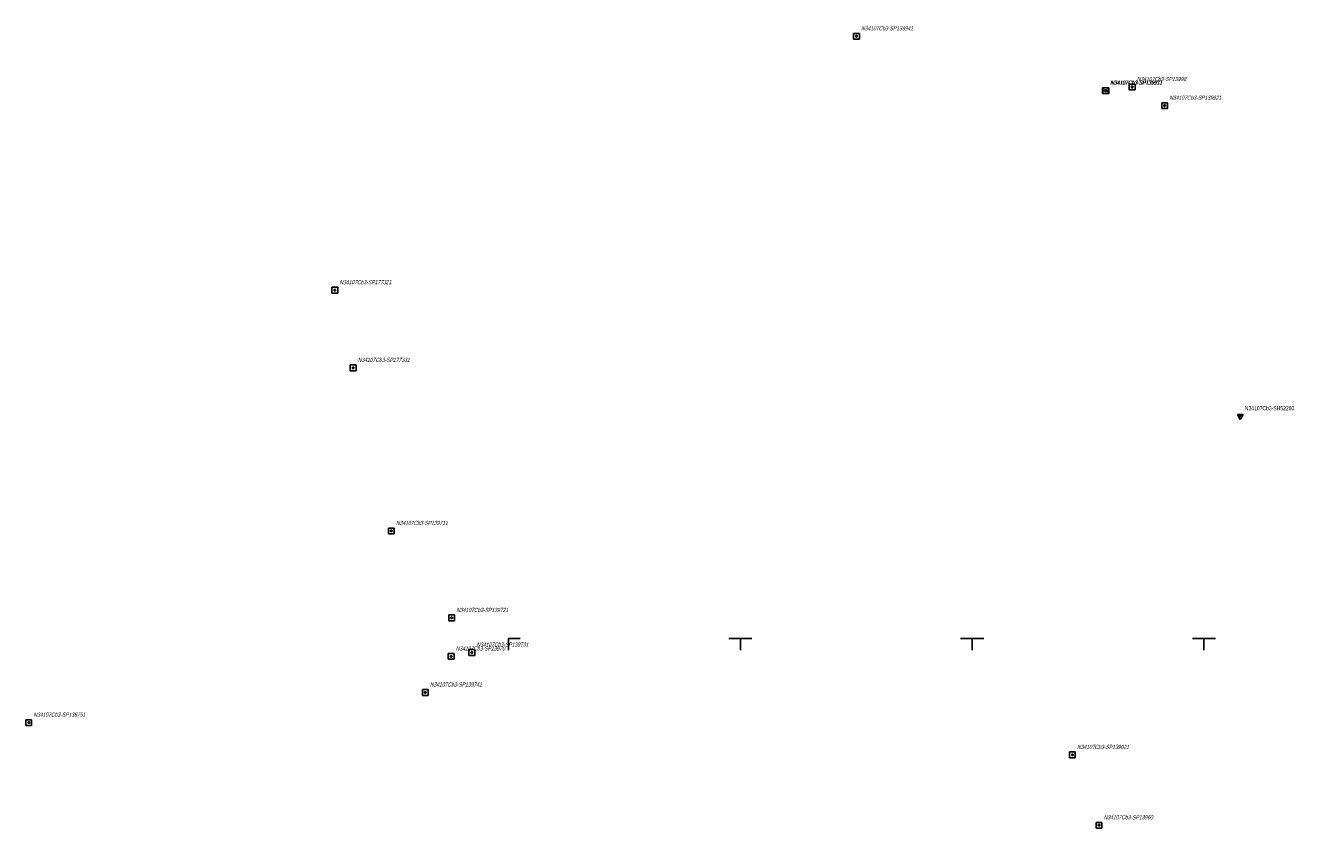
# Model space of a CAD drawing. Header units: metres. Extents: x 8440716 to 8446743, y 5883760 to 5887966.
# Tile 241 of 256: x 8442296 to 8442575, y 5886206 to 5886382. Entities that reach past the tile are written whole.
import ezdxf
from ezdxf.enums import TextEntityAlignment as Align

# ---------------------------------------------------------------- set-up
doc = ezdxf.new("R2010")
doc.units = ezdxf.units.M
doc.header["$MEASUREMENT"] = 0
doc.layers.get('0').update_dxf_attribs({"color": 250, "linetype": 'CONTINUOUS', "lineweight": 5})
for name, color, linetype in [('Szczegółowa osnowa geodezyjna pozioma', 253, 'CONTINUOUS'), ('Szczegółowa osnowa geodezyjna pozioma-Atr103', 253, 'CONTINUOUS'), ('Szczegółowa osnowa geodezyjna wysokościowa', 253, 'CONTINUOUS'), ('Szczegółowa osnowa geodezyjna wysokościowa-Atr103', 253, 'CONTINUOUS'), ('Wstawianie ramki sekcyjnej z opisem', 253, 'CONTINUOUS')]:
    doc.layers.add(name, color=color, linetype=linetype)
doc.styles.get("Standard").update_dxf_attribs({"font": 'Working1250', "width": 0.75})

# ---------------------------------------------------------------- blocks, each defined once
blk = doc.blocks.new('OSSP')
at = {"color": 0}
for p, q in [((-0.626, 0.625), (-0.626, -0.625)), ((-0.626, 0.625), (-0.626, -0.625)), ((0.624, 0.625), (-0.626, 0.625)), ((0.624, 0.625), (-0.626, 0.625)), ((0.3, 0), (-0.3, 0)), ((0.3, 0), (-0.3, 0)), ((0, -0.3), (0, 0.3)), ((0, -0.3), (0, 0.3)), ((0.624, -0.625), (0.624, 0.625)), ((0.624, -0.625), (0.624, 0.625)), ((-0.626, -0.625), (0.624, -0.625)), ((-0.626, -0.625), (0.624, -0.625))]:
    blk.add_line(p, q, dxfattribs=at)
blk = doc.blocks.new('OSSH')
at = {"color": 0}
for p, q in [((0, -0.721), (-0.624, 0.362)), ((0.626, 0.362), (-0.624, 0.362)), ((-0.25, 0), (0.25, 0)), ((0.626, 0.362), (0, -0.721)), ((0, -0.25), (0, 0.25))]:
    blk.add_line(p, q, dxfattribs=at)
blk = doc.blocks.new('RAMKA500K')
at = {"color": 0}
for p, q in [((0, 247.5), (0, 250)), ((0, 250), (2.5, 250)), ((47.5, 250), (52.5, 250)), ((50, 247.5), (50, 250)), ((97.5, 250), (102.5, 250)), ((100, 247.5), (100, 250)), ((147.5, 250), (152.5, 250)), ((150, 247.5), (150, 250)), ((197.5, 250), (202.5, 250)), ((200, 247.5), (200, 250)), ((247.5, 250), (252.5, 250)), ((250, 247.5), (250, 250)), ((297.5, 250), (302.5, 250)), ((300, 247.5), (300, 250)), ((347.5, 250), (352.5, 250)), ((350, 247.5), (350, 250)), ((397.5, 250), (400, 250)), ((400, 247.5), (400, 250)), ((0, 197.5), (0, 202.5)), ((50, 197.5), (50, 202.5)), ((100, 197.5), (100, 202.5)), ((150, 197.5), (150, 202.5)), ((200, 197.5), (200, 202.5)), ((250, 197.5), (250, 202.5)), ((300, 197.5), (300, 202.5)), ((350, 197.5), (350, 202.5)), ((400, 197.5), (400, 202.5)), ((0, 200), (2.5, 200)), ((47.5, 200), (52.5, 200)), ((97.5, 200), (102.5, 200)), ((147.5, 200), (152.5, 200)), ((197.5, 200), (202.5, 200)), ((247.5, 200), (252.5, 200)), ((297.5, 200), (302.5, 200)), ((347.5, 200), (352.5, 200)), ((397.5, 200), (400, 200)), ((0, 147.5), (0, 152.5)), ((50, 147.5), (50, 152.5)), ((100, 147.5), (100, 152.5)), ((150, 147.5), (150, 152.5)), ((200, 147.5), (200, 152.5)), ((250, 147.5), (250, 152.5)), ((300, 147.5), (300, 152.5)), ((350, 147.5), (350, 152.5)), ((400, 147.5), (400, 152.5)), ((0, 150), (2.5, 150)), ((47.5, 150), (52.5, 150)), ((97.5, 150), (102.5, 150)), ((147.5, 150), (152.5, 150)), ((197.5, 150), (202.5, 150)), ((247.5, 150), (252.5, 150)), ((297.5, 150), (302.5, 150)), ((347.5, 150), (352.5, 150)), ((397.5, 150), (400, 150)), ((0, 97.5), (0, 102.5)), ((50, 97.5), (50, 102.5)), ((100, 97.5), (100, 102.5)), ((150, 97.5), (150, 102.5)), ((200, 97.5), (200, 102.5)), ((250, 97.5), (250, 102.5)), ((300, 97.5), (300, 102.5)), ((350, 97.5), (350, 102.5)), ((400, 97.5), (400, 102.5)), ((0, 100), (2.5, 100)), ((47.5, 100), (52.5, 100)), ((97.5, 100), (102.5, 100)), ((147.5, 100), (152.5, 100)), ((197.5, 100), (202.5, 100)), ((247.5, 100), (252.5, 100)), ((297.5, 100), (302.5, 100)), ((347.5, 100), (352.5, 100)), ((397.5, 100), (400, 100)), ((0, 47.5), (0, 52.5)), ((50, 47.5), (50, 52.5)), ((100, 47.5), (100, 52.5)), ((150, 47.5), (150, 52.5)), ((200, 47.5), (200, 52.5)), ((250, 47.5), (250, 52.5)), ((300, 47.5), (300, 52.5)), ((350, 47.5), (350, 52.5)), ((400, 47.5), (400, 52.5)), ((0, 50), (2.5, 50)), ((47.5, 50), (52.5, 50)), ((97.5, 50), (102.5, 50)), ((147.5, 50), (152.5, 50)), ((197.5, 50), (202.5, 50)), ((247.5, 50), (252.5, 50)), ((297.5, 50), (302.5, 50)), ((347.5, 50), (352.5, 50)), ((397.5, 50), (400, 50)), ((0, 0), (0, 2.5)), ((0, 0), (2.5, 0)), ((47.5, 0), (52.5, 0)), ((50, 0), (50, 2.5)), ((97.5, 0), (102.5, 0)), ((100, 0), (100, 2.5)), ((147.5, 0), (152.5, 0)), ((150, 0), (150, 2.5)), ((197.5, 0), (202.5, 0)), ((200, 0), (200, 2.5)), ((247.5, 0), (252.5, 0)), ((250, 0), (250, 2.5)), ((297.5, 0), (302.5, 0)), ((300, 0), (300, 2.5)), ((347.5, 0), (352.5, 0)), ((350, 0), (350, 2.5)), ((397.5, 0), (400, 0)), ((400, 0), (400, 2.5))]:
    blk.add_line(p, q, dxfattribs=at)

msp = doc.modelspace()

# ---------------------------------------------------------------- block references
at = {"layer": 'Szczegółowa osnowa geodezyjna pozioma', "color": 253, "linetype": 'Continuous', "lineweight": 18}
for p in [(8442475.05, 5886379.9), (8442528.73, 5886368.2), (8442528.83, 5886368.17), (8442534.53, 5886368.98), (8442541.53, 5886364.95), (8442362.52, 5886325.15), (8442366.47, 5886308.4), (8442374.7, 5886273.22), (8442387.72, 5886254.46), (8442387.61, 5886246.15), (8442392.08, 5886246.99), (8442382.03, 5886238.37), (8442296.49, 5886231.88), (8442521.63, 5886224.91), (8442527.37, 5886209.73)]:
    msp.add_blockref('OSSP', p, dxfattribs=at)
at = {"layer": 'Szczegółowa osnowa geodezyjna wysokościowa', "color": 253, "linetype": 'Continuous', "lineweight": 18}
msp.add_blockref('OSSH', (8442557.83, 5886297.97), dxfattribs=at)
at = {"layer": 'Wstawianie ramki sekcyjnej z opisem', "color": 253, "linetype": 'Continuous', "lineweight": 13}
msp.add_blockref('RAMKA500K', (8442400, 5886000), dxfattribs=at)

# ---------------------------------------------------------------- texts
at = {"layer": 'Szczegółowa osnowa geodezyjna pozioma-Atr103', "color": 253, "oblique": 15, "width": 0.72}
for s, p in [('N34107Cb3-SP139941', (8442476.05, 5886380.9)), ('N34107Cb3-SP139931', (8442529.73, 5886369.2)), ('N34107Cb3-SP139911', (8442529.83, 5886369.17)), ('N34107Cb3-SP13990', (8442535.53, 5886369.98)), ('N34107Cb3-SP139921', (8442542.53, 5886365.95)), ('N34107Cb3-SP177321', (8442363.52, 5886326.15)), ('N34107Cb3-SP177331', (8442367.47, 5886309.4)), ('N34107Cb3-SP139711', (8442375.7, 5886274.22)), ('N34107Cb3-SP139721', (8442388.72, 5886255.46)), ('N34107Cb3-SP139731', (8442393.08, 5886247.99)), ('N34107Cb3-SP13970', (8442388.61, 5886247.15)), ('N34107Cb3-SP139741', (8442383.03, 5886239.37)), ('N34107Cb3-SP139751', (8442297.49, 5886232.88)), ('N34107Cb3-SP139621', (8442522.63, 5886225.91)), ('N34107Cb3-SP13960', (8442528.37, 5886210.73))]:
    msp.add_text(s, height=0.9, dxfattribs=at).set_placement(p, align=Align.BOTTOM_LEFT)
at = {"layer": 'Szczegółowa osnowa geodezyjna wysokościowa-Atr103', "color": 253, "width": 0.72}
msp.add_text('N34107Cb3-SH52260', height=0.9, dxfattribs=at).set_placement((8442558.83, 5886298.97), align=Align.BOTTOM_LEFT)

doc.saveas('drawing.dxf')
